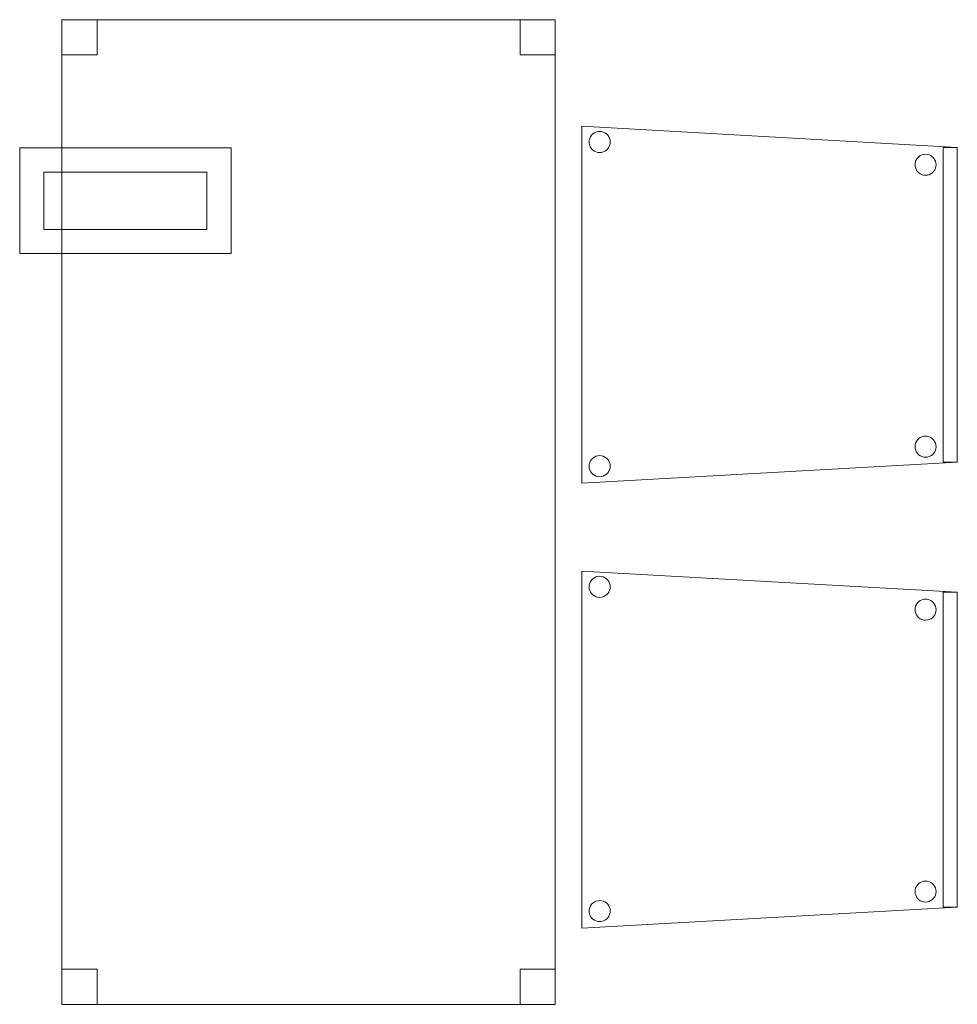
# Model space of a CAD drawing. Header units: metres. Extents: x 391.1 to 427.5, y 12.8 to 28.4.
# Tile 22 of 234: x 400.7 to 402.1, y 18.7 to 20.1. Entities that reach past the tile are written whole.
import ezdxf

# ---------------------------------------------------------------- set-up
doc = ezdxf.new("R2010")
doc.units = ezdxf.units.M
for name, color, linetype, lineweight in [('02_MOBILIARIO', 7, 'Continuous', 18), ('A-DETL-____-MBND', 7, 'Continuous', 18), ('A-DETL-GENF-OTLN', 7, 'Continuous', 18)]:
    doc.layers.add(name, color=color, linetype=linetype, lineweight=lineweight)

# ---------------------------------------------------------------- blocks, each defined once
blk = doc.blocks.new('Family - Taula 140X80_PA-152044-03_ENLLUMENAT_P0A')
at = {"layer": 'A-DETL-____-MBND', "color": 253, "true_color": 0xaaaaaa}
for p, q in [((0, 1.3969), (0.7, 1.3969)), ((0, 0), (0, 1.3969)), ((0.7, 1.3969), (0, 1.3969)), ((0, 1.3969), (0, 0)), ((0, 1.3969), (0.05, 1.3969)), ((0, 1.3469), (0, 1.3969)), ((0.05, 1.3969), (0, 1.3969)), ((0, 1.3969), (0, 1.3469)), ((0.05, 1.3969), (0.05, 1.3469)), ((0.05, 1.3469), (0.05, 1.3969)), ((0.65, 1.3969), (0.7, 1.3969)), ((0.65, 1.3469), (0.65, 1.3969)), ((0.7, 1.3969), (0.65, 1.3969)), ((0.65, 1.3969), (0.65, 1.3469)), ((0.7, 1.3969), (0.7, 0)), ((0.7, 0), (0.7, 1.3969)), ((0.7, 1.3969), (0.7, 1.3469)), ((0.7, 1.3469), (0.7, 1.3969)), ((0.05, 1.3469), (0, 1.3469)), ((0, 1.3469), (0.05, 1.3469)), ((0.7, 1.3469), (0.65, 1.3469)), ((0.65, 1.3469), (0.7, 1.3469)), ((0, 0.05), (0.05, 0.05)), ((0, 0), (0, 0.05)), ((0.05, 0.05), (0, 0.05)), ((0, 0.05), (0, 0)), ((0.05, 0.05), (0.05, 0)), ((0.05, 0), (0.05, 0.05)), ((0.65, 0.05), (0.7, 0.05)), ((0.65, 0), (0.65, 0.05)), ((0.7, 0.05), (0.65, 0.05)), ((0.65, 0.05), (0.65, 0)), ((0.7, 0.05), (0.7, 0)), ((0.7, 0), (0.7, 0.05)), ((0.7, 0), (0, 0)), ((0, 0), (0.7, 0)), ((0.05, 0), (0, 0)), ((0, 0), (0.05, 0)), ((0.7, 0), (0.65, 0)), ((0.65, 0), (0.7, 0))]:
    blk.add_line(p, q, dxfattribs=at)
blk = doc.blocks.new('Family - Cadira confident_PA-152073-03_ENLLUMENAT_P0A')
at = {"layer": 'A-DETL-____-MBND', "color": 253, "true_color": 0xaaaaaa}
for p, q in [((0, 0.5065), (0.5326, 0.4765)), ((0, 0), (0, 0.5065)), ((0.5326, 0.4765), (0, 0.5065)), ((0, 0.5065), (0, 0)), ((0.0104, 0.4868), (0.011, 0.4893)), ((0.011, 0.4893), (0.0104, 0.4868)), ((0.011, 0.4893), (0.0121, 0.4916)), ((0.0121, 0.4916), (0.011, 0.4893)), ((0.0121, 0.4916), (0.0136, 0.4938)), ((0.0136, 0.4938), (0.0121, 0.4916)), ((0.0136, 0.4938), (0.0154, 0.4956)), ((0.0154, 0.4956), (0.0136, 0.4938)), ((0.0154, 0.4956), (0.0176, 0.4971)), ((0.0176, 0.4971), (0.0154, 0.4956)), ((0.0176, 0.4971), (0.0199, 0.4982)), ((0.0199, 0.4982), (0.0176, 0.4971)), ((0.0199, 0.4982), (0.0224, 0.4989)), ((0.0224, 0.4989), (0.0199, 0.4982)), ((0.0224, 0.4989), (0.025, 0.4992)), ((0.025, 0.4992), (0.0224, 0.4989)), ((0.025, 0.4992), (0.0276, 0.4989)), ((0.0276, 0.4989), (0.025, 0.4992)), ((0.0276, 0.4989), (0.0301, 0.4983)), ((0.0301, 0.4983), (0.0276, 0.4989)), ((0.0301, 0.4983), (0.0325, 0.4972)), ((0.0325, 0.4972), (0.0301, 0.4983)), ((0.0325, 0.4972), (0.0346, 0.4957)), ((0.0346, 0.4957), (0.0325, 0.4972)), ((0.0346, 0.4957), (0.0365, 0.4939)), ((0.0365, 0.4939), (0.0346, 0.4957)), ((0.0365, 0.4939), (0.038, 0.4918)), ((0.038, 0.4918), (0.0365, 0.4939)), ((0.038, 0.4918), (0.0391, 0.4894)), ((0.0391, 0.4894), (0.038, 0.4918)), ((0.0391, 0.4894), (0.0398, 0.4869)), ((0.0398, 0.4869), (0.0391, 0.4894)), ((0.0102, 0.4842), (0.0104, 0.4868)), ((0.0104, 0.4868), (0.0102, 0.4842)), ((0.0104, 0.4816), (0.0102, 0.4842)), ((0.0102, 0.4842), (0.0104, 0.4816)), ((0.0111, 0.4791), (0.0104, 0.4816)), ((0.0104, 0.4816), (0.0111, 0.4791)), ((0.0122, 0.4767), (0.0111, 0.4791)), ((0.0111, 0.4791), (0.0122, 0.4767)), ((0.0137, 0.4746), (0.0122, 0.4767)), ((0.0122, 0.4767), (0.0137, 0.4746)), ((0.0381, 0.4768), (0.0366, 0.4747)), ((0.0366, 0.4747), (0.0381, 0.4768)), ((0.0392, 0.4792), (0.0381, 0.4768)), ((0.0381, 0.4768), (0.0392, 0.4792)), ((0.0398, 0.4817), (0.0392, 0.4792)), ((0.0392, 0.4792), (0.0398, 0.4817)), ((0.0398, 0.4869), (0.04, 0.4843)), ((0.04, 0.4843), (0.0398, 0.4869)), ((0.04, 0.4843), (0.0398, 0.4817)), ((0.0398, 0.4817), (0.04, 0.4843)), ((0.5126, 0.03), (0.5126, 0.4765)), ((0.5126, 0.4765), (0.5326, 0.4765)), ((0.5126, 0.4765), (0.5126, 0.03)), ((0.5326, 0.4765), (0.5126, 0.4765)), ((0.5326, 0.4765), (0.5326, 0.03)), ((0.5326, 0.03), (0.5326, 0.4765)), ((0.5326, 0.4765), (0.5326, 0.03)), ((0.5326, 0.03), (0.5326, 0.4765)), ((0.0155, 0.4727), (0.0137, 0.4746)), ((0.0137, 0.4746), (0.0155, 0.4727)), ((0.0177, 0.4713), (0.0155, 0.4727)), ((0.0155, 0.4727), (0.0177, 0.4713)), ((0.02, 0.4702), (0.0177, 0.4713)), ((0.0177, 0.4713), (0.02, 0.4702)), ((0.0226, 0.4695), (0.02, 0.4702)), ((0.02, 0.4702), (0.0226, 0.4695)), ((0.0252, 0.4693), (0.0226, 0.4695)), ((0.0226, 0.4695), (0.0252, 0.4693)), ((0.0278, 0.4695), (0.0252, 0.4693)), ((0.0252, 0.4693), (0.0278, 0.4695)), ((0.0303, 0.4702), (0.0278, 0.4695)), ((0.0278, 0.4695), (0.0303, 0.4702)), ((0.0326, 0.4713), (0.0303, 0.4702)), ((0.0303, 0.4702), (0.0326, 0.4713)), ((0.0347, 0.4728), (0.0326, 0.4713)), ((0.0326, 0.4713), (0.0347, 0.4728)), ((0.0366, 0.4747), (0.0347, 0.4728)), ((0.0347, 0.4728), (0.0366, 0.4747)), ((0.4745, 0.4593), (0.476, 0.4614)), ((0.476, 0.4614), (0.4745, 0.4593)), ((0.476, 0.4614), (0.4779, 0.4633)), ((0.4779, 0.4633), (0.476, 0.4614)), ((0.4779, 0.4633), (0.48, 0.4648)), ((0.48, 0.4648), (0.4779, 0.4633)), ((0.48, 0.4648), (0.4823, 0.4659)), ((0.4823, 0.4659), (0.48, 0.4648)), ((0.4823, 0.4659), (0.4848, 0.4666)), ((0.4848, 0.4666), (0.4823, 0.4659)), ((0.4848, 0.4666), (0.4874, 0.4668)), ((0.4874, 0.4668), (0.4848, 0.4666)), ((0.4874, 0.4668), (0.49, 0.4666)), ((0.49, 0.4666), (0.4874, 0.4668)), ((0.49, 0.4666), (0.4926, 0.4659)), ((0.4926, 0.4659), (0.49, 0.4666)), ((0.4926, 0.4659), (0.4949, 0.4648)), ((0.4949, 0.4648), (0.4926, 0.4659)), ((0.4949, 0.4648), (0.4971, 0.4633)), ((0.4971, 0.4633), (0.4949, 0.4648)), ((0.4971, 0.4633), (0.4989, 0.4615)), ((0.4989, 0.4615), (0.4971, 0.4633)), ((0.4989, 0.4615), (0.5004, 0.4594)), ((0.5004, 0.4594), (0.4989, 0.4615)), ((0.4726, 0.4518), (0.4728, 0.4544)), ((0.4728, 0.4544), (0.4726, 0.4518)), ((0.4728, 0.4492), (0.4726, 0.4518)), ((0.4726, 0.4518), (0.4728, 0.4492)), ((0.4728, 0.4544), (0.4734, 0.4569)), ((0.4734, 0.4569), (0.4728, 0.4544)), ((0.4735, 0.4467), (0.4728, 0.4492)), ((0.4728, 0.4492), (0.4735, 0.4467)), ((0.4734, 0.4569), (0.4745, 0.4593)), ((0.4745, 0.4593), (0.4734, 0.4569)), ((0.5004, 0.4594), (0.5015, 0.457)), ((0.5015, 0.457), (0.5004, 0.4594)), ((0.5015, 0.457), (0.5022, 0.4545)), ((0.5022, 0.4545), (0.5015, 0.457)), ((0.5022, 0.4493), (0.5016, 0.4468)), ((0.5016, 0.4468), (0.5022, 0.4493)), ((0.5022, 0.4545), (0.5024, 0.4519)), ((0.5024, 0.4519), (0.5022, 0.4545)), ((0.5024, 0.4519), (0.5022, 0.4493)), ((0.5022, 0.4493), (0.5024, 0.4519)), ((0.4746, 0.4443), (0.4735, 0.4467)), ((0.4735, 0.4467), (0.4746, 0.4443)), ((0.4761, 0.4422), (0.4746, 0.4443)), ((0.4746, 0.4443), (0.4761, 0.4422)), ((0.478, 0.4404), (0.4761, 0.4422)), ((0.4761, 0.4422), (0.478, 0.4404)), ((0.4801, 0.4389), (0.478, 0.4404)), ((0.478, 0.4404), (0.4801, 0.4389)), ((0.4825, 0.4378), (0.4801, 0.4389)), ((0.4801, 0.4389), (0.4825, 0.4378)), ((0.485, 0.4371), (0.4825, 0.4378)), ((0.4825, 0.4378), (0.485, 0.4371)), ((0.4876, 0.4369), (0.485, 0.4371)), ((0.485, 0.4371), (0.4876, 0.4369)), ((0.4902, 0.4372), (0.4876, 0.4369)), ((0.4876, 0.4369), (0.4902, 0.4372)), ((0.4927, 0.4378), (0.4902, 0.4372)), ((0.4902, 0.4372), (0.4927, 0.4378)), ((0.495, 0.439), (0.4927, 0.4378)), ((0.4927, 0.4378), (0.495, 0.439)), ((0.4972, 0.4405), (0.495, 0.439)), ((0.495, 0.439), (0.4972, 0.4405)), ((0.499, 0.4423), (0.4972, 0.4405)), ((0.4972, 0.4405), (0.499, 0.4423)), ((0.5005, 0.4445), (0.499, 0.4423)), ((0.499, 0.4423), (0.5005, 0.4445)), ((0.5016, 0.4468), (0.5005, 0.4445)), ((0.5005, 0.4445), (0.5016, 0.4468)), ((0.4728, 0.0544), (0.4734, 0.0569)), ((0.4734, 0.0569), (0.4728, 0.0544)), ((0.4734, 0.0569), (0.4745, 0.0593)), ((0.4745, 0.0593), (0.4734, 0.0569)), ((0.4745, 0.0593), (0.476, 0.0614)), ((0.476, 0.0614), (0.4745, 0.0593)), ((0.476, 0.0614), (0.4779, 0.0633)), ((0.4779, 0.0633), (0.476, 0.0614)), ((0.4779, 0.0633), (0.48, 0.0648)), ((0.48, 0.0648), (0.4779, 0.0633)), ((0.48, 0.0648), (0.4823, 0.0659)), ((0.4823, 0.0659), (0.48, 0.0648)), ((0.4823, 0.0659), (0.4848, 0.0666)), ((0.4848, 0.0666), (0.4823, 0.0659)), ((0.4848, 0.0666), (0.4874, 0.0668)), ((0.4874, 0.0668), (0.4848, 0.0666)), ((0.4874, 0.0668), (0.49, 0.0666)), ((0.49, 0.0666), (0.4874, 0.0668)), ((0.49, 0.0666), (0.4926, 0.0659)), ((0.4926, 0.0659), (0.49, 0.0666)), ((0.4926, 0.0659), (0.4949, 0.0648)), ((0.4949, 0.0648), (0.4926, 0.0659)), ((0.4949, 0.0648), (0.4971, 0.0633)), ((0.4971, 0.0633), (0.4949, 0.0648)), ((0.4971, 0.0633), (0.4989, 0.0615)), ((0.4989, 0.0615), (0.4971, 0.0633)), ((0.4989, 0.0615), (0.5004, 0.0594)), ((0.5004, 0.0594), (0.4989, 0.0615)), ((0.5004, 0.0594), (0.5015, 0.057)), ((0.5015, 0.057), (0.5004, 0.0594)), ((0.5015, 0.057), (0.5022, 0.0545)), ((0.5022, 0.0545), (0.5015, 0.057)), ((0.4726, 0.0518), (0.4728, 0.0544)), ((0.4728, 0.0544), (0.4726, 0.0518)), ((0.4728, 0.0492), (0.4726, 0.0518)), ((0.4726, 0.0518), (0.4728, 0.0492)), ((0.4735, 0.0467), (0.4728, 0.0492)), ((0.4728, 0.0492), (0.4735, 0.0467)), ((0.4746, 0.0443), (0.4735, 0.0467)), ((0.4735, 0.0467), (0.4746, 0.0443)), ((0.4761, 0.0422), (0.4746, 0.0443)), ((0.4746, 0.0443), (0.4761, 0.0422)), ((0.478, 0.0404), (0.4761, 0.0422)), ((0.4761, 0.0422), (0.478, 0.0404)), ((0.499, 0.0423), (0.4972, 0.0405)), ((0.4972, 0.0405), (0.499, 0.0423)), ((0.5005, 0.0445), (0.499, 0.0423)), ((0.499, 0.0423), (0.5005, 0.0445)), ((0.5016, 0.0468), (0.5005, 0.0445)), ((0.5005, 0.0445), (0.5016, 0.0468)), ((0.5022, 0.0493), (0.5016, 0.0468)), ((0.5016, 0.0468), (0.5022, 0.0493)), ((0.5022, 0.0545), (0.5024, 0.0519)), ((0.5024, 0.0519), (0.5022, 0.0545)), ((0.5024, 0.0519), (0.5022, 0.0493)), ((0.5022, 0.0493), (0.5024, 0.0519)), ((0.5326, 0.03), (0, 0)), ((0, 0), (0.5326, 0.03)), ((0.0104, 0.0268), (0.011, 0.0293)), ((0.011, 0.0293), (0.0104, 0.0268)), ((0.011, 0.0293), (0.0121, 0.0316)), ((0.0121, 0.0316), (0.011, 0.0293)), ((0.0121, 0.0316), (0.0136, 0.0338)), ((0.0136, 0.0338), (0.0121, 0.0316)), ((0.0136, 0.0338), (0.0154, 0.0356)), ((0.0154, 0.0356), (0.0136, 0.0338)), ((0.0154, 0.0356), (0.0176, 0.0371)), ((0.0176, 0.0371), (0.0154, 0.0356)), ((0.0176, 0.0371), (0.0199, 0.0382)), ((0.0199, 0.0382), (0.0176, 0.0371)), ((0.0199, 0.0382), (0.0224, 0.0389)), ((0.0224, 0.0389), (0.0199, 0.0382)), ((0.0224, 0.0389), (0.025, 0.0392)), ((0.025, 0.0392), (0.0224, 0.0389)), ((0.025, 0.0392), (0.0276, 0.0389)), ((0.0276, 0.0389), (0.025, 0.0392)), ((0.0276, 0.0389), (0.0301, 0.0383)), ((0.0301, 0.0383), (0.0276, 0.0389)), ((0.0301, 0.0383), (0.0325, 0.0372)), ((0.0325, 0.0372), (0.0301, 0.0383)), ((0.0325, 0.0372), (0.0346, 0.0357)), ((0.0346, 0.0357), (0.0325, 0.0372)), ((0.0346, 0.0357), (0.0365, 0.0339)), ((0.0365, 0.0339), (0.0346, 0.0357)), ((0.0365, 0.0339), (0.038, 0.0318)), ((0.038, 0.0318), (0.0365, 0.0339)), ((0.038, 0.0318), (0.0391, 0.0294)), ((0.0391, 0.0294), (0.038, 0.0318)), ((0.0391, 0.0294), (0.0398, 0.0269)), ((0.0398, 0.0269), (0.0391, 0.0294)), ((0.4801, 0.0389), (0.478, 0.0404)), ((0.478, 0.0404), (0.4801, 0.0389)), ((0.4825, 0.0378), (0.4801, 0.0389)), ((0.4801, 0.0389), (0.4825, 0.0378)), ((0.485, 0.0371), (0.4825, 0.0378)), ((0.4825, 0.0378), (0.485, 0.0371)), ((0.4876, 0.0369), (0.485, 0.0371)), ((0.485, 0.0371), (0.4876, 0.0369)), ((0.4902, 0.0372), (0.4876, 0.0369)), ((0.4876, 0.0369), (0.4902, 0.0372)), ((0.4927, 0.0378), (0.4902, 0.0372)), ((0.4902, 0.0372), (0.4927, 0.0378)), ((0.495, 0.039), (0.4927, 0.0378)), ((0.4927, 0.0378), (0.495, 0.039)), ((0.4972, 0.0405), (0.495, 0.039)), ((0.495, 0.039), (0.4972, 0.0405)), ((0.5326, 0.03), (0.5126, 0.03)), ((0.5126, 0.03), (0.5326, 0.03)), ((0.0102, 0.0242), (0.0104, 0.0268)), ((0.0104, 0.0268), (0.0102, 0.0242)), ((0.0104, 0.0216), (0.0102, 0.0242)), ((0.0102, 0.0242), (0.0104, 0.0216)), ((0.0111, 0.0191), (0.0104, 0.0216)), ((0.0104, 0.0216), (0.0111, 0.0191)), ((0.0122, 0.0167), (0.0111, 0.0191)), ((0.0111, 0.0191), (0.0122, 0.0167)), ((0.0137, 0.0146), (0.0122, 0.0167)), ((0.0122, 0.0167), (0.0137, 0.0146)), ((0.0155, 0.0127), (0.0137, 0.0146)), ((0.0137, 0.0146), (0.0155, 0.0127)), ((0.0366, 0.0147), (0.0347, 0.0128)), ((0.0347, 0.0128), (0.0366, 0.0147)), ((0.0381, 0.0168), (0.0366, 0.0147)), ((0.0366, 0.0147), (0.0381, 0.0168)), ((0.0392, 0.0192), (0.0381, 0.0168)), ((0.0381, 0.0168), (0.0392, 0.0192)), ((0.0398, 0.0217), (0.0392, 0.0192)), ((0.0392, 0.0192), (0.0398, 0.0217)), ((0.0398, 0.0269), (0.04, 0.0243)), ((0.04, 0.0243), (0.0398, 0.0269)), ((0.04, 0.0243), (0.0398, 0.0217)), ((0.0398, 0.0217), (0.04, 0.0243)), ((0.0177, 0.0113), (0.0155, 0.0127)), ((0.0155, 0.0127), (0.0177, 0.0113)), ((0.02, 0.0102), (0.0177, 0.0113)), ((0.0177, 0.0113), (0.02, 0.0102)), ((0.0226, 0.0095), (0.02, 0.0102)), ((0.02, 0.0102), (0.0226, 0.0095)), ((0.0252, 0.0093), (0.0226, 0.0095)), ((0.0226, 0.0095), (0.0252, 0.0093)), ((0.0278, 0.0095), (0.0252, 0.0093)), ((0.0252, 0.0093), (0.0278, 0.0095)), ((0.0303, 0.0102), (0.0278, 0.0095)), ((0.0278, 0.0095), (0.0303, 0.0102)), ((0.0326, 0.0113), (0.0303, 0.0102)), ((0.0303, 0.0102), (0.0326, 0.0113)), ((0.0347, 0.0128), (0.0326, 0.0113)), ((0.0326, 0.0113), (0.0347, 0.0128))]:
    blk.add_line(p, q, dxfattribs=at)
blk = doc.blocks.new('Family - Cadira confident_PA-152135-03_ENLLUMENAT_P0A')
at = {"layer": 'A-DETL-____-MBND', "color": 253, "true_color": 0xaaaaaa}
for p, q in [((0, 0.5065), (0.5326, 0.4765)), ((0, 0), (0, 0.5065)), ((0.5326, 0.4765), (0, 0.5065)), ((0, 0.5065), (0, 0)), ((0.0104, 0.4868), (0.011, 0.4893)), ((0.011, 0.4893), (0.0104, 0.4868)), ((0.011, 0.4893), (0.0121, 0.4916)), ((0.0121, 0.4916), (0.011, 0.4893)), ((0.0121, 0.4916), (0.0136, 0.4938)), ((0.0136, 0.4938), (0.0121, 0.4916)), ((0.0136, 0.4938), (0.0154, 0.4956)), ((0.0154, 0.4956), (0.0136, 0.4938)), ((0.0154, 0.4956), (0.0176, 0.4971)), ((0.0176, 0.4971), (0.0154, 0.4956)), ((0.0176, 0.4971), (0.0199, 0.4982)), ((0.0199, 0.4982), (0.0176, 0.4971)), ((0.0199, 0.4982), (0.0224, 0.4989)), ((0.0224, 0.4989), (0.0199, 0.4982)), ((0.0224, 0.4989), (0.025, 0.4992)), ((0.025, 0.4992), (0.0224, 0.4989)), ((0.025, 0.4992), (0.0276, 0.4989)), ((0.0276, 0.4989), (0.025, 0.4992)), ((0.0276, 0.4989), (0.0301, 0.4983)), ((0.0301, 0.4983), (0.0276, 0.4989)), ((0.0301, 0.4983), (0.0325, 0.4972)), ((0.0325, 0.4972), (0.0301, 0.4983)), ((0.0325, 0.4972), (0.0346, 0.4957)), ((0.0346, 0.4957), (0.0325, 0.4972)), ((0.0346, 0.4957), (0.0365, 0.4939)), ((0.0365, 0.4939), (0.0346, 0.4957)), ((0.0365, 0.4939), (0.038, 0.4918)), ((0.038, 0.4918), (0.0365, 0.4939)), ((0.038, 0.4918), (0.0391, 0.4894)), ((0.0391, 0.4894), (0.038, 0.4918)), ((0.0391, 0.4894), (0.0398, 0.4869)), ((0.0398, 0.4869), (0.0391, 0.4894)), ((0.0102, 0.4842), (0.0104, 0.4868)), ((0.0104, 0.4868), (0.0102, 0.4842)), ((0.0104, 0.4816), (0.0102, 0.4842)), ((0.0102, 0.4842), (0.0104, 0.4816)), ((0.0111, 0.4791), (0.0104, 0.4816)), ((0.0104, 0.4816), (0.0111, 0.4791)), ((0.0122, 0.4767), (0.0111, 0.4791)), ((0.0111, 0.4791), (0.0122, 0.4767)), ((0.0137, 0.4746), (0.0122, 0.4767)), ((0.0122, 0.4767), (0.0137, 0.4746)), ((0.0381, 0.4768), (0.0366, 0.4747)), ((0.0366, 0.4747), (0.0381, 0.4768)), ((0.0392, 0.4792), (0.0381, 0.4768)), ((0.0381, 0.4768), (0.0392, 0.4792)), ((0.0398, 0.4817), (0.0392, 0.4792)), ((0.0392, 0.4792), (0.0398, 0.4817)), ((0.0398, 0.4869), (0.04, 0.4843)), ((0.04, 0.4843), (0.0398, 0.4869)), ((0.04, 0.4843), (0.0398, 0.4817)), ((0.0398, 0.4817), (0.04, 0.4843)), ((0.5126, 0.03), (0.5126, 0.4765)), ((0.5126, 0.4765), (0.5326, 0.4765)), ((0.5126, 0.4765), (0.5126, 0.03)), ((0.5326, 0.4765), (0.5126, 0.4765)), ((0.5326, 0.4765), (0.5326, 0.03)), ((0.5326, 0.03), (0.5326, 0.4765)), ((0.5326, 0.4765), (0.5326, 0.03)), ((0.5326, 0.03), (0.5326, 0.4765)), ((0.0155, 0.4727), (0.0137, 0.4746)), ((0.0137, 0.4746), (0.0155, 0.4727)), ((0.0177, 0.4713), (0.0155, 0.4727)), ((0.0155, 0.4727), (0.0177, 0.4713)), ((0.02, 0.4702), (0.0177, 0.4713)), ((0.0177, 0.4713), (0.02, 0.4702)), ((0.0226, 0.4695), (0.02, 0.4702)), ((0.02, 0.4702), (0.0226, 0.4695)), ((0.0252, 0.4693), (0.0226, 0.4695)), ((0.0226, 0.4695), (0.0252, 0.4693)), ((0.0278, 0.4695), (0.0252, 0.4693)), ((0.0252, 0.4693), (0.0278, 0.4695)), ((0.0303, 0.4702), (0.0278, 0.4695)), ((0.0278, 0.4695), (0.0303, 0.4702)), ((0.0326, 0.4713), (0.0303, 0.4702)), ((0.0303, 0.4702), (0.0326, 0.4713)), ((0.0347, 0.4728), (0.0326, 0.4713)), ((0.0326, 0.4713), (0.0347, 0.4728)), ((0.0366, 0.4747), (0.0347, 0.4728)), ((0.0347, 0.4728), (0.0366, 0.4747)), ((0.4745, 0.4593), (0.476, 0.4614)), ((0.476, 0.4614), (0.4745, 0.4593)), ((0.476, 0.4614), (0.4779, 0.4633)), ((0.4779, 0.4633), (0.476, 0.4614)), ((0.4779, 0.4633), (0.48, 0.4648)), ((0.48, 0.4648), (0.4779, 0.4633)), ((0.48, 0.4648), (0.4823, 0.4659)), ((0.4823, 0.4659), (0.48, 0.4648)), ((0.4823, 0.4659), (0.4848, 0.4666)), ((0.4848, 0.4666), (0.4823, 0.4659)), ((0.4848, 0.4666), (0.4874, 0.4668)), ((0.4874, 0.4668), (0.4848, 0.4666)), ((0.4874, 0.4668), (0.49, 0.4666)), ((0.49, 0.4666), (0.4874, 0.4668)), ((0.49, 0.4666), (0.4926, 0.4659)), ((0.4926, 0.4659), (0.49, 0.4666)), ((0.4926, 0.4659), (0.4949, 0.4648)), ((0.4949, 0.4648), (0.4926, 0.4659)), ((0.4949, 0.4648), (0.4971, 0.4633)), ((0.4971, 0.4633), (0.4949, 0.4648)), ((0.4971, 0.4633), (0.4989, 0.4615)), ((0.4989, 0.4615), (0.4971, 0.4633)), ((0.4989, 0.4615), (0.5004, 0.4594)), ((0.5004, 0.4594), (0.4989, 0.4615)), ((0.4726, 0.4518), (0.4728, 0.4544)), ((0.4728, 0.4544), (0.4726, 0.4518)), ((0.4728, 0.4492), (0.4726, 0.4518)), ((0.4726, 0.4518), (0.4728, 0.4492)), ((0.4728, 0.4544), (0.4734, 0.4569)), ((0.4734, 0.4569), (0.4728, 0.4544)), ((0.4735, 0.4467), (0.4728, 0.4492)), ((0.4728, 0.4492), (0.4735, 0.4467)), ((0.4734, 0.4569), (0.4745, 0.4593)), ((0.4745, 0.4593), (0.4734, 0.4569)), ((0.5004, 0.4594), (0.5015, 0.457)), ((0.5015, 0.457), (0.5004, 0.4594)), ((0.5015, 0.457), (0.5022, 0.4545)), ((0.5022, 0.4545), (0.5015, 0.457)), ((0.5022, 0.4493), (0.5016, 0.4468)), ((0.5016, 0.4468), (0.5022, 0.4493)), ((0.5022, 0.4545), (0.5024, 0.4519)), ((0.5024, 0.4519), (0.5022, 0.4545)), ((0.5024, 0.4519), (0.5022, 0.4493)), ((0.5022, 0.4493), (0.5024, 0.4519)), ((0.4746, 0.4443), (0.4735, 0.4467)), ((0.4735, 0.4467), (0.4746, 0.4443)), ((0.4761, 0.4422), (0.4746, 0.4443)), ((0.4746, 0.4443), (0.4761, 0.4422)), ((0.478, 0.4404), (0.4761, 0.4422)), ((0.4761, 0.4422), (0.478, 0.4404)), ((0.4801, 0.4389), (0.478, 0.4404)), ((0.478, 0.4404), (0.4801, 0.4389)), ((0.4825, 0.4378), (0.4801, 0.4389)), ((0.4801, 0.4389), (0.4825, 0.4378)), ((0.485, 0.4371), (0.4825, 0.4378)), ((0.4825, 0.4378), (0.485, 0.4371)), ((0.4876, 0.4369), (0.485, 0.4371)), ((0.485, 0.4371), (0.4876, 0.4369)), ((0.4902, 0.4372), (0.4876, 0.4369)), ((0.4876, 0.4369), (0.4902, 0.4372)), ((0.4927, 0.4378), (0.4902, 0.4372)), ((0.4902, 0.4372), (0.4927, 0.4378)), ((0.495, 0.439), (0.4927, 0.4378)), ((0.4927, 0.4378), (0.495, 0.439)), ((0.4972, 0.4405), (0.495, 0.439)), ((0.495, 0.439), (0.4972, 0.4405)), ((0.499, 0.4423), (0.4972, 0.4405)), ((0.4972, 0.4405), (0.499, 0.4423)), ((0.5005, 0.4445), (0.499, 0.4423)), ((0.499, 0.4423), (0.5005, 0.4445)), ((0.5016, 0.4468), (0.5005, 0.4445)), ((0.5005, 0.4445), (0.5016, 0.4468)), ((0.4728, 0.0544), (0.4734, 0.0569)), ((0.4734, 0.0569), (0.4728, 0.0544)), ((0.4734, 0.0569), (0.4745, 0.0593)), ((0.4745, 0.0593), (0.4734, 0.0569)), ((0.4745, 0.0593), (0.476, 0.0614)), ((0.476, 0.0614), (0.4745, 0.0593)), ((0.476, 0.0614), (0.4779, 0.0633)), ((0.4779, 0.0633), (0.476, 0.0614)), ((0.4779, 0.0633), (0.48, 0.0648)), ((0.48, 0.0648), (0.4779, 0.0633)), ((0.48, 0.0648), (0.4823, 0.0659)), ((0.4823, 0.0659), (0.48, 0.0648)), ((0.4823, 0.0659), (0.4848, 0.0666)), ((0.4848, 0.0666), (0.4823, 0.0659)), ((0.4848, 0.0666), (0.4874, 0.0668)), ((0.4874, 0.0668), (0.4848, 0.0666)), ((0.4874, 0.0668), (0.49, 0.0666)), ((0.49, 0.0666), (0.4874, 0.0668)), ((0.49, 0.0666), (0.4926, 0.0659)), ((0.4926, 0.0659), (0.49, 0.0666)), ((0.4926, 0.0659), (0.4949, 0.0648)), ((0.4949, 0.0648), (0.4926, 0.0659)), ((0.4949, 0.0648), (0.4971, 0.0633)), ((0.4971, 0.0633), (0.4949, 0.0648)), ((0.4971, 0.0633), (0.4989, 0.0615)), ((0.4989, 0.0615), (0.4971, 0.0633)), ((0.4989, 0.0615), (0.5004, 0.0594)), ((0.5004, 0.0594), (0.4989, 0.0615)), ((0.5004, 0.0594), (0.5015, 0.057)), ((0.5015, 0.057), (0.5004, 0.0594)), ((0.5015, 0.057), (0.5022, 0.0545)), ((0.5022, 0.0545), (0.5015, 0.057)), ((0.4726, 0.0518), (0.4728, 0.0544)), ((0.4728, 0.0544), (0.4726, 0.0518)), ((0.4728, 0.0492), (0.4726, 0.0518)), ((0.4726, 0.0518), (0.4728, 0.0492)), ((0.4735, 0.0467), (0.4728, 0.0492)), ((0.4728, 0.0492), (0.4735, 0.0467)), ((0.4746, 0.0443), (0.4735, 0.0467)), ((0.4735, 0.0467), (0.4746, 0.0443)), ((0.4761, 0.0422), (0.4746, 0.0443)), ((0.4746, 0.0443), (0.4761, 0.0422)), ((0.478, 0.0404), (0.4761, 0.0422)), ((0.4761, 0.0422), (0.478, 0.0404)), ((0.499, 0.0423), (0.4972, 0.0405)), ((0.4972, 0.0405), (0.499, 0.0423)), ((0.5005, 0.0445), (0.499, 0.0423)), ((0.499, 0.0423), (0.5005, 0.0445)), ((0.5016, 0.0468), (0.5005, 0.0445)), ((0.5005, 0.0445), (0.5016, 0.0468)), ((0.5022, 0.0493), (0.5016, 0.0468)), ((0.5016, 0.0468), (0.5022, 0.0493)), ((0.5022, 0.0545), (0.5024, 0.0519)), ((0.5024, 0.0519), (0.5022, 0.0545)), ((0.5024, 0.0519), (0.5022, 0.0493)), ((0.5022, 0.0493), (0.5024, 0.0519)), ((0.5326, 0.03), (0, 0)), ((0, 0), (0.5326, 0.03)), ((0.0104, 0.0268), (0.011, 0.0293)), ((0.011, 0.0293), (0.0104, 0.0268)), ((0.011, 0.0293), (0.0121, 0.0316)), ((0.0121, 0.0316), (0.011, 0.0293)), ((0.0121, 0.0316), (0.0136, 0.0338)), ((0.0136, 0.0338), (0.0121, 0.0316)), ((0.0136, 0.0338), (0.0154, 0.0356)), ((0.0154, 0.0356), (0.0136, 0.0338)), ((0.0154, 0.0356), (0.0176, 0.0371)), ((0.0176, 0.0371), (0.0154, 0.0356)), ((0.0176, 0.0371), (0.0199, 0.0382)), ((0.0199, 0.0382), (0.0176, 0.0371)), ((0.0199, 0.0382), (0.0224, 0.0389)), ((0.0224, 0.0389), (0.0199, 0.0382)), ((0.0224, 0.0389), (0.025, 0.0392)), ((0.025, 0.0392), (0.0224, 0.0389)), ((0.025, 0.0392), (0.0276, 0.0389)), ((0.0276, 0.0389), (0.025, 0.0392)), ((0.0276, 0.0389), (0.0301, 0.0383)), ((0.0301, 0.0383), (0.0276, 0.0389)), ((0.0301, 0.0383), (0.0325, 0.0372)), ((0.0325, 0.0372), (0.0301, 0.0383)), ((0.0325, 0.0372), (0.0346, 0.0357)), ((0.0346, 0.0357), (0.0325, 0.0372)), ((0.0346, 0.0357), (0.0365, 0.0339)), ((0.0365, 0.0339), (0.0346, 0.0357)), ((0.0365, 0.0339), (0.038, 0.0318)), ((0.038, 0.0318), (0.0365, 0.0339)), ((0.038, 0.0318), (0.0391, 0.0294)), ((0.0391, 0.0294), (0.038, 0.0318)), ((0.0391, 0.0294), (0.0398, 0.0269)), ((0.0398, 0.0269), (0.0391, 0.0294)), ((0.4801, 0.0389), (0.478, 0.0404)), ((0.478, 0.0404), (0.4801, 0.0389)), ((0.4825, 0.0378), (0.4801, 0.0389)), ((0.4801, 0.0389), (0.4825, 0.0378)), ((0.485, 0.0371), (0.4825, 0.0378)), ((0.4825, 0.0378), (0.485, 0.0371)), ((0.4876, 0.0369), (0.485, 0.0371)), ((0.485, 0.0371), (0.4876, 0.0369)), ((0.4902, 0.0372), (0.4876, 0.0369)), ((0.4876, 0.0369), (0.4902, 0.0372)), ((0.4927, 0.0378), (0.4902, 0.0372)), ((0.4902, 0.0372), (0.4927, 0.0378)), ((0.495, 0.039), (0.4927, 0.0378)), ((0.4927, 0.0378), (0.495, 0.039)), ((0.4972, 0.0405), (0.495, 0.039)), ((0.495, 0.039), (0.4972, 0.0405)), ((0.5326, 0.03), (0.5126, 0.03)), ((0.5126, 0.03), (0.5326, 0.03)), ((0.0102, 0.0242), (0.0104, 0.0268)), ((0.0104, 0.0268), (0.0102, 0.0242)), ((0.0104, 0.0216), (0.0102, 0.0242)), ((0.0102, 0.0242), (0.0104, 0.0216)), ((0.0111, 0.0191), (0.0104, 0.0216)), ((0.0104, 0.0216), (0.0111, 0.0191)), ((0.0122, 0.0167), (0.0111, 0.0191)), ((0.0111, 0.0191), (0.0122, 0.0167)), ((0.0137, 0.0146), (0.0122, 0.0167)), ((0.0122, 0.0167), (0.0137, 0.0146)), ((0.0155, 0.0127), (0.0137, 0.0146)), ((0.0137, 0.0146), (0.0155, 0.0127)), ((0.0366, 0.0147), (0.0347, 0.0128)), ((0.0347, 0.0128), (0.0366, 0.0147)), ((0.0381, 0.0168), (0.0366, 0.0147)), ((0.0366, 0.0147), (0.0381, 0.0168)), ((0.0392, 0.0192), (0.0381, 0.0168)), ((0.0381, 0.0168), (0.0392, 0.0192)), ((0.0398, 0.0217), (0.0392, 0.0192)), ((0.0392, 0.0192), (0.0398, 0.0217)), ((0.0398, 0.0269), (0.04, 0.0243)), ((0.04, 0.0243), (0.0398, 0.0269)), ((0.04, 0.0243), (0.0398, 0.0217)), ((0.0398, 0.0217), (0.04, 0.0243)), ((0.0177, 0.0113), (0.0155, 0.0127)), ((0.0155, 0.0127), (0.0177, 0.0113)), ((0.02, 0.0102), (0.0177, 0.0113)), ((0.0177, 0.0113), (0.02, 0.0102)), ((0.0226, 0.0095), (0.02, 0.0102)), ((0.02, 0.0102), (0.0226, 0.0095)), ((0.0252, 0.0093), (0.0226, 0.0095)), ((0.0226, 0.0095), (0.0252, 0.0093)), ((0.0278, 0.0095), (0.0252, 0.0093)), ((0.0252, 0.0093), (0.0278, 0.0095)), ((0.0303, 0.0102), (0.0278, 0.0095)), ((0.0278, 0.0095), (0.0303, 0.0102)), ((0.0326, 0.0113), (0.0303, 0.0102)), ((0.0303, 0.0102), (0.0326, 0.0113)), ((0.0347, 0.0128), (0.0326, 0.0113)), ((0.0326, 0.0113), (0.0347, 0.0128))]:
    blk.add_line(p, q, dxfattribs=at)
blk = doc.blocks.new('LONDR55-XX_ZZ-ARQ-CAA-M3D-Londres55_ifc-1-03_ENLLUMENAT_P0A')
at = {"layer": '02_MOBILIARIO', "color": 253, "lineweight": 18, "true_color": 0xaaaaaa}
for name, p in [('Family - Taula 140X80_PA-152044-03_ENLLUMENAT_P0A', (400.8019, 18.7226)), ('Family - Cadira confident_PA-152135-03_ENLLUMENAT_P0A', (401.5397, 19.4619)), ('Family - Cadira confident_PA-152073-03_ENLLUMENAT_P0A', (401.5397, 18.8307))]:
    blk.add_blockref(name, p, dxfattribs=at)
blk = doc.blocks.new('ZYR_06_03 Emer Sostre Rect - 01 Emergencia Superficie 01-829055-03_ENLLUMENAT_P0A')
at = {"layer": 'A-DETL-GENF-OTLN', "color": 6, "true_color": 0xff00ff}
for p, q in [((-0.15, 0.075), (0.15, 0.075)), ((-0.15, -0.075), (-0.15, 0.075)), ((0.15, 0.075), (0.15, -0.075)), ((-0.1157, 0.0407), (0.1157, 0.0407)), ((-0.1157, -0.0407), (-0.1157, 0.0407)), ((0.1157, 0.0407), (0.1157, -0.0407)), ((0.1157, -0.0407), (-0.1157, -0.0407)), ((0.15, -0.075), (-0.15, -0.075))]:
    blk.add_line(p, q, dxfattribs=at)

msp = doc.modelspace()

# ---------------------------------------------------------------- block references
at = {"lineweight": 5}
msp.add_blockref('LONDR55-XX_ZZ-ARQ-CAA-M3D-Londres55_ifc-1-03_ENLLUMENAT_P0A', (0, 0), dxfattribs=at)
at = {"layer": 'A-DETL-GENF-OTLN', "color": 6, "true_color": 0xff00ff}
msp.add_blockref('ZYR_06_03 Emer Sostre Rect - 01 Emergencia Superficie 01-829055-03_ENLLUMENAT_P0A', (400.8919, 19.8627), dxfattribs=at)

doc.saveas('drawing.dxf')
